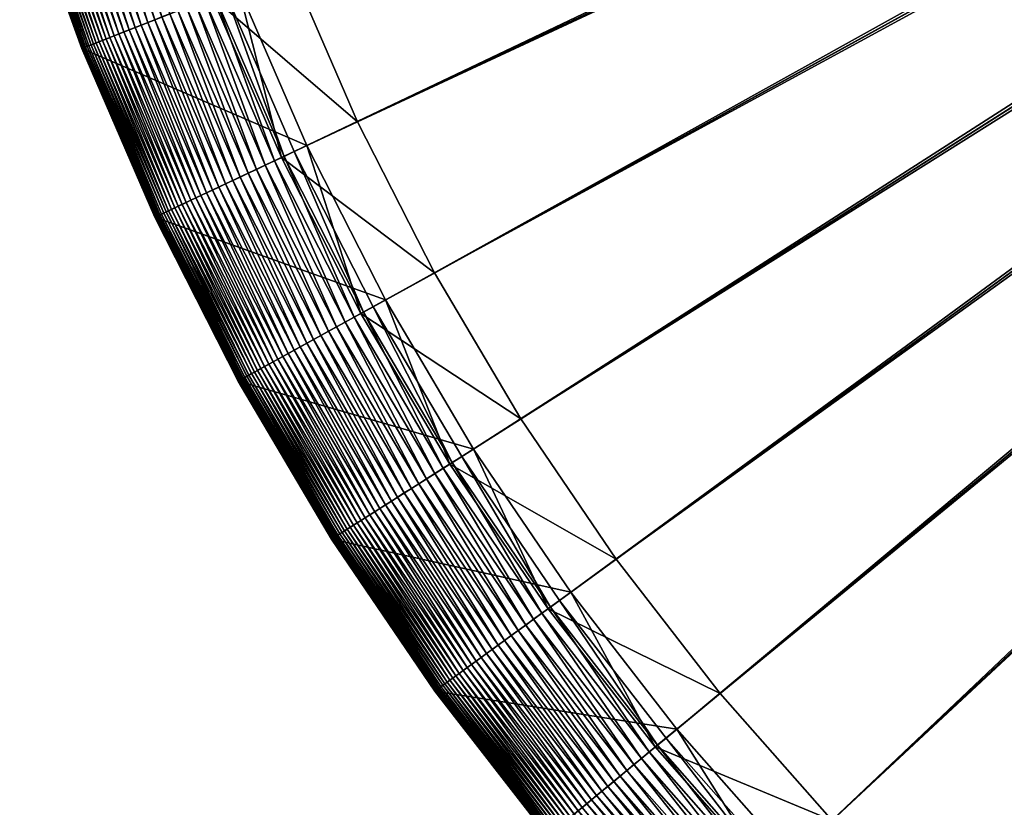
# Model space of a CAD drawing. Header units: millimetres. Extents: x -38.8 to 49.8, y -3.5 to 19.4.
# Tile 180 of 256: x -22.7 to -21.5, y 13.6 to 14.6. Entities that reach past the tile are written whole.
import ezdxf

# ---------------------------------------------------------------- set-up
doc = ezdxf.new("R2010")
doc.units = ezdxf.units.MM
doc.layers.get('0').update_dxf_attribs({"true_color": 0x5890e1})

msp = doc.modelspace()

# ---------------------------------------------------------------- meshes
at = {"color": 206, "true_color": 0x6c0888}
mesh = msp.add_polyface(dxfattribs=at)
corners = [(-20.3413, 12.6768, -2.9828), (-19.3791, 15.6381, -2.9828), (-19.3926, 15.643, -2.9828), (-19.3791, 15.6381, -3.3688), (-20.5077, 12.8265, -3.3519), (-19.3926, 15.643, -3.3688), (-20.5388, 12.7479, -2.9828), (-19.4056, 15.6486, -2.9828), (-20.6954, 12.9077, -3.3519), (-19.4056, 15.6486, -3.3688), (-20.7314, 12.8312, -2.9828), (-19.4183, 15.6551, -2.9828), (-20.8777, 13.0006, -3.3519), (-19.4183, 15.6551, -3.3688), (-20.9184, 12.9265, -2.9828), (-19.4306, 15.6624, -2.9828), (-21.0538, 13.1047, -3.3519), (-19.4306, 15.6624, -3.3688), (-21.099, 13.0333, -2.9828), (-19.4424, 15.6704, -2.9828), (-21.2229, 13.2197, -3.3519), (-19.4424, 15.6704, -3.3688), (-21.2726, 13.1513, -2.9828), (-19.4537, 15.6791, -2.9828), (-21.3846, 13.345, -3.3519), (-19.4537, 15.6791, -3.3688), (-21.4384, 13.2799, -2.9828), (-19.4644, 15.6885, -2.9828), (-21.538, 13.4803, -3.3519), (-19.4644, 15.6885, -3.3688), (-21.5959, 13.4187, -2.9828), (-19.4744, 15.6986, -2.9828), (-21.6827, 13.625, -3.3519), (-19.4744, 15.6986, -3.3688), (-21.7443, 13.5671, -2.9828), (-19.4839, 15.7093, -2.9828), (-21.8179, 13.7784, -3.3519), (-19.4839, 15.7093, -3.3688), (-21.883, 13.7245, -2.9828), (-19.4926, 15.7206, -2.9828), (-21.9433, 13.94, -3.3519), (-19.4926, 15.7206, -3.3688), (-22.0117, 13.8904, -2.9828), (-19.5006, 15.7324, -2.9828), (-22.1296, 14.0639, -2.9828), (-22.0583, 14.1092, -3.3519), (-19.5006, 15.7324, -3.3688), (-19.5079, 15.7446, -2.9828), (-22.2365, 14.2446, -2.9828), (-22.1624, 14.2853, -3.3519), (-19.5079, 15.7446, -3.3688), (-19.5144, 15.7573, -2.9828), (-22.3317, 14.4316, -2.9828), (-22.2553, 14.4676, -3.3519), (-19.5144, 15.7573, -3.3688), (-19.52, 15.7704, -2.9828), (-22.4151, 14.6242, -2.9828), (-22.3365, 14.6553, -3.3519), (-19.52, 15.7704, -3.3688), (-19.5248, 15.7838, -2.9828), (-22.4862, 14.8216, -2.9828), (-22.4058, 14.8477, -3.3519), (-19.5248, 15.7838, -3.3688), (-19.5288, 15.7975, -2.9828), (-22.5447, 15.0232, -2.9828), (-22.4629, 15.0442, -3.3519), (-19.5288, 15.7975, -3.3688), (-19.5319, 15.8114, -2.9828), (-22.5905, 15.228, -2.9828), (-22.5075, 15.2438, -3.3519), (-19.5319, 15.8114, -3.3688), (-19.5342, 15.8255, -2.9828), (-22.6233, 15.4353, -2.9828), (-22.5395, 15.4459, -3.3519), (-19.5342, 15.8255, -3.3688), (-19.5355, 15.8397, -2.9828), (-22.5588, 15.6495, -3.3519), (-19.5355, 15.8397, -3.3688), (-22.6431, 15.6442, -2.9828), (-19.5359, 15.854, -2.9828), (-22.5652, 15.854, -3.3519), (-19.5359, 15.854, -3.3688)]
mesh.append_faces([[corners[k] for k in face] for face in [(3, 4, 5), (5, 8, 9), (9, 12, 13), (13, 16, 17), (17, 20, 21), (21, 24, 25), (25, 28, 29), (29, 32, 33), (33, 36, 37), (37, 40, 41), (42, 43, 44), (41, 45, 46), (44, 47, 48), (46, 49, 50), (48, 51, 52), (50, 53, 54), (52, 55, 56), (54, 57, 58), (56, 59, 60), (58, 61, 62), (60, 63, 64), (62, 65, 66), (64, 67, 68), (66, 69, 70), (68, 71, 72), (70, 73, 74), (74, 76, 77), (77, 80, 81)]], dxfattribs={"vtx0": -1, "color": 206})
mesh.append_faces([[corners[k] for k in face] for face in [(0, 1, 2), (6, 2, 7), (10, 7, 11), (14, 11, 15), (18, 15, 19), (22, 19, 23), (26, 23, 27), (30, 27, 31), (34, 31, 35), (38, 35, 39), (37, 36, 40), (42, 39, 43), (41, 40, 45), (44, 43, 47), (46, 45, 49), (48, 47, 51), (50, 49, 53), (52, 51, 55), (54, 53, 57), (56, 55, 59), (58, 57, 61), (60, 59, 63), (62, 61, 65), (64, 63, 67), (66, 65, 69), (68, 67, 71), (70, 69, 73), (72, 71, 75), (74, 73, 76), (78, 75, 79), (77, 76, 80)]], dxfattribs={"vtx2": -1, "color": 206})
mesh = msp.add_polyface(dxfattribs=at)
corners = [(-19.309, 12.5133, -2.9828), (-19.3233, 15.6275, -2.9828), (-19.5188, 12.5199, -2.9828), (-19.309, 15.627, -3.3688), (-19.309, 12.5978, -3.3519), (-19.5135, 12.6042, -3.3519), (-19.3375, 15.6288, -2.9828), (-19.7277, 12.5396, -2.9828), (-19.3233, 15.6275, -3.3688), (-19.7171, 12.6235, -3.3519), (-19.3515, 15.631, -2.9828), (-19.935, 12.5725, -2.9828), (-19.3375, 15.6288, -3.3688), (-19.9192, 12.6555, -3.3519), (-19.3654, 15.6342, -2.9828), (-20.1398, 12.6182, -2.9828), (-19.3515, 15.631, -3.3688), (-20.1188, 12.7001, -3.3519), (-19.3791, 15.6381, -2.9828), (-20.3413, 12.6768, -2.9828), (-19.3654, 15.6342, -3.3688), (-20.3152, 12.7572, -3.3519), (-19.3926, 15.643, -2.9828), (-20.5388, 12.7479, -2.9828), (-19.3791, 15.6381, -3.3688), (-20.5077, 12.8265, -3.3519), (-19.4056, 15.6486, -2.9828), (-20.7314, 12.8312, -2.9828), (-19.3926, 15.643, -3.3688), (-20.6954, 12.9077, -3.3519), (-19.4183, 15.6551, -2.9828), (-20.9184, 12.9265, -2.9828), (-19.4056, 15.6486, -3.3688), (-20.8777, 13.0006, -3.3519), (-19.4306, 15.6624, -2.9828), (-21.099, 13.0333, -2.9828), (-19.4183, 15.6551, -3.3688), (-21.0538, 13.1047, -3.3519), (-21.1197, 13.0008, -2.9854), (-21.2881, 13.13, -2.984), (-21.2953, 13.1201, -2.9854), (-21.1131, 13.0111, -2.984), (-21.2805, 13.1404, -2.9831), (-21.1062, 13.022, -2.9831), (-21.2726, 13.1513, -2.9828), (-19.4424, 15.6704, -2.9828), (-19.4306, 15.6624, -3.3688), (-21.2229, 13.2197, -3.3519), (-21.1081, 13.0191, -3.6054), (-21.2825, 13.1376, -3.6054), (-21.2627, 13.165, -5.8084), (-21.3536, 13.0398, -3.0341), (-21.3498, 13.0451, -3.0276), (-21.5221, 13.1788, -3.0276), (-21.3457, 13.0507, -3.0214), (-21.5177, 13.1841, -3.0214), (-21.3413, 13.0568, -3.0157), (-21.5129, 13.1899, -3.0157), (-21.3366, 13.0632, -3.0103), (-21.5079, 13.196, -3.0103), (-21.3317, 13.07, -3.0053), (-21.5025, 13.2025, -3.0053), (-21.3264, 13.0773, -3.0008), (-21.4967, 13.2094, -3.0008), (-21.3208, 13.085, -2.9967), (-21.4907, 13.2168, -2.9967), (-21.3149, 13.0931, -2.9931), (-21.4843, 13.2245, -2.9931), (-21.3087, 13.1016, -2.9901), (-21.4776, 13.2326, -2.9901), (-21.3021, 13.1106, -2.9875), (-21.4705, 13.2412, -2.9875), (-21.463, 13.2502, -2.9854), (-21.4552, 13.2597, -2.984), (-21.447, 13.2696, -2.9831), (-21.4384, 13.2799, -2.9828), (-19.4537, 15.6791, -2.9828), (-19.4424, 15.6704, -3.3688), (-21.3846, 13.345, -3.3519), (-21.4492, 13.2669, -3.6054), (-21.4277, 13.293, -5.8084), (-21.3819, 13.0009, -5.9621), (-21.5569, 13.1367, -5.9621), (-19.4644, 15.6885, -2.9828), (-21.5959, 13.4187, -2.9828), (-19.4537, 15.6791, -3.3688), (-21.538, 13.4803, -3.3519), (-19.4744, 15.6986, -2.9828), (-21.7443, 13.5671, -2.9828), (-19.4644, 15.6885, -3.3688), (-21.6827, 13.625, -3.3519), (-19.4839, 15.7093, -2.9828), (-21.883, 13.7245, -2.9828), (-19.4744, 15.6986, -3.3688), (-21.8179, 13.7784, -3.3519), (-19.4926, 15.7206, -2.9828), (-22.0117, 13.8904, -2.9828)]
mesh.append_faces([[corners[k] for k in face] for face in [(0, 1, 2), (2, 6, 7), (7, 10, 11), (11, 14, 15), (15, 18, 19), (19, 22, 23), (23, 26, 27), (27, 30, 31), (31, 34, 35), (38, 39, 40), (41, 42, 39), (43, 44, 42), (35, 45, 44), (37, 49, 47), (48, 50, 49), (68, 71, 69), (70, 72, 71), (40, 73, 72), (39, 74, 73), (42, 75, 74), (44, 76, 75), (47, 79, 78), (49, 80, 79), (50, 82, 80), (75, 83, 84), (84, 87, 88), (88, 91, 92), (92, 95, 96)]], dxfattribs={"vtx0": -1, "color": 206})
mesh.append_faces([[corners[k] for k in face] for face in [(3, 4, 5), (8, 5, 9), (12, 9, 13), (16, 13, 17), (20, 17, 21), (24, 21, 25), (28, 25, 29), (32, 29, 33), (36, 33, 37), (46, 37, 47), (37, 48, 49), (51, 52, 53), (52, 54, 55), (54, 56, 57), (56, 58, 59), (58, 60, 61), (60, 62, 63), (62, 64, 65), (64, 66, 67), (66, 68, 69), (68, 70, 71), (70, 40, 72), (40, 39, 73), (39, 42, 74), (42, 44, 75), (77, 47, 78), (47, 49, 79), (49, 50, 80), (50, 81, 82), (85, 78, 86), (89, 86, 90), (93, 90, 94)]], dxfattribs={"vtx2": -1, "color": 206})
mesh = msp.add_polyface(dxfattribs=at)
corners = [(-22.5879, 14.5558, -5.9621), (-22.663, 14.7642, -3.181), (-22.663, 14.7642, -5.9621), (-22.5879, 14.5558, -3.181), (-22.6629, 14.7642, -3.1713), (-22.5879, 14.5558, -3.1713), (-22.6626, 14.7643, -3.1617), (-22.5876, 14.5559, -3.1617), (-22.662, 14.7645, -3.1522), (-22.587, 14.5561, -3.1522), (-22.6611, 14.7648, -3.1427), (-22.5861, 14.5565, -3.1427), (-22.6599, 14.7652, -3.1333), (-22.5849, 14.5569, -3.1333), (-22.5834, 14.5575, -3.1239), (-22.6584, 14.7657, -3.1239), (-22.5816, 14.5583, -3.1148), (-22.6565, 14.7663, -3.1148), (-22.5794, 14.5591, -3.1057), (-22.6543, 14.767, -3.1057), (-22.5769, 14.5601, -3.0969), (-22.6517, 14.7679, -3.0969), (-22.574, 14.5612, -3.0882), (-22.6488, 14.7688, -3.0882), (-22.5708, 14.5625, -3.0797), (-22.6455, 14.7699, -3.0797), (-22.5672, 14.564, -3.0714), (-22.6418, 14.7711, -3.0714), (-22.5632, 14.5655, -3.0634), (-22.6377, 14.7724, -3.0634), (-22.5588, 14.5673, -3.0556), (-22.6332, 14.7739, -3.0556), (-22.554, 14.5692, -3.0481), (-22.6283, 14.7755, -3.0481), (-22.5488, 14.5712, -3.041), (-22.623, 14.7772, -3.041), (-22.5432, 14.5734, -3.0341), (-22.6172, 14.7791, -3.0341), (-22.5372, 14.5758, -3.0276), (-22.6111, 14.7811, -3.0276), (-22.5307, 14.5784, -3.0214), (-22.6044, 14.7832, -3.0214), (-22.5237, 14.5812, -3.0157), (-22.5973, 14.7855, -3.0157), (-22.5164, 14.5841, -3.0103), (-22.5898, 14.788, -3.0103), (-22.5085, 14.5872, -3.0053), (-22.5817, 14.7906, -3.0053), (-22.5001, 14.5905, -3.0008), (-22.5732, 14.7934, -3.0008), (-22.4913, 14.594, -2.9967), (-22.5642, 14.7963, -2.9967), (-22.482, 14.5977, -2.9931), (-22.5546, 14.7994, -2.9931), (-22.4722, 14.6016, -2.9901), (-22.5446, 14.8027, -2.9901), (-22.4618, 14.6057, -2.9875), (-22.534, 14.8061, -2.9875), (-22.4509, 14.61, -2.9854), (-22.5229, 14.8097, -2.9854), (-22.4395, 14.6145, -2.984), (-22.5112, 14.8135, -2.984), (-22.4276, 14.6192, -2.9831), (-22.499, 14.8175, -2.9831), (-22.4151, 14.6242, -2.9828), (-22.4862, 14.8216, -2.9828), (-22.3365, 14.6553, -3.3519), (-22.4308, 14.618, -3.6054), (-22.5022, 14.8164, -3.6054), (-22.3994, 14.6304, -5.8084), (-22.4701, 14.8269, -5.8084)]
mesh.append_faces([[corners[k] for k in face] for face in [(0, 1, 2), (3, 4, 1), (5, 6, 4), (7, 8, 6), (9, 10, 8), (11, 12, 10), (13, 15, 12), (14, 17, 15), (16, 19, 17), (18, 21, 19), (20, 23, 21), (22, 25, 23), (24, 27, 25), (26, 29, 27), (28, 31, 29), (30, 33, 31), (32, 35, 33), (34, 37, 35), (36, 39, 37), (38, 41, 39), (40, 43, 41), (42, 45, 43), (44, 47, 45), (46, 49, 47), (48, 51, 49), (50, 53, 51), (52, 55, 53), (54, 57, 55), (56, 59, 57), (69, 2, 70)]], dxfattribs={"vtx0": -1, "color": 206})
mesh.append_faces([[corners[k] for k in face] for face in [(13, 14, 15), (14, 16, 17), (16, 18, 19), (18, 20, 21), (20, 22, 23), (22, 24, 25), (24, 26, 27), (26, 28, 29), (28, 30, 31), (30, 32, 33), (32, 34, 35), (34, 36, 37), (36, 38, 39), (38, 40, 41), (40, 42, 43), (42, 44, 45), (44, 46, 47), (46, 48, 49), (48, 50, 51), (50, 52, 53), (52, 54, 55), (54, 56, 57), (56, 58, 59), (58, 60, 61), (60, 62, 63), (62, 64, 65), (66, 67, 68), (67, 69, 70), (69, 0, 2)]], dxfattribs={"vtx2": -1, "color": 206})
mesh = msp.add_polyface(dxfattribs=at)
corners = [(-22.4999, 14.3524, -5.9621), (-22.5879, 14.5558, -3.181), (-22.5879, 14.5558, -5.9621), (-22.4999, 14.3524, -3.181), (-22.5879, 14.5558, -3.1713), (-22.4999, 14.3524, -3.1713), (-22.5876, 14.5559, -3.1617), (-22.4996, 14.3526, -3.1617), (-22.587, 14.5561, -3.1522), (-22.499, 14.3528, -3.1522), (-22.5861, 14.5565, -3.1427), (-22.4982, 14.3532, -3.1427), (-22.5849, 14.5569, -3.1333), (-22.497, 14.3538, -3.1333), (-22.5834, 14.5575, -3.1239), (-22.4956, 14.3545, -3.1239), (-22.5816, 14.5583, -3.1148), (-22.4938, 14.3553, -3.1148), (-22.5794, 14.5591, -3.1057), (-22.4917, 14.3563, -3.1057), (-22.5769, 14.5601, -3.0969), (-22.4892, 14.3575, -3.0969), (-22.574, 14.5612, -3.0882), (-22.4864, 14.3588, -3.0882), (-22.5708, 14.5625, -3.0797), (-22.4833, 14.3603, -3.0797), (-22.5672, 14.564, -3.0714), (-22.4798, 14.3619, -3.0714), (-22.5632, 14.5655, -3.0634), (-22.4759, 14.3637, -3.0634), (-22.5588, 14.5673, -3.0556), (-22.4716, 14.3658, -3.0556), (-22.554, 14.5692, -3.0481), (-22.467, 14.3679, -3.0481), (-22.5488, 14.5712, -3.041), (-22.4619, 14.3703, -3.041), (-22.4564, 14.3729, -3.0341), (-22.5432, 14.5734, -3.0341), (-22.4505, 14.3757, -3.0276), (-22.5372, 14.5758, -3.0276), (-22.4442, 14.3786, -3.0214), (-22.5307, 14.5784, -3.0214), (-22.4375, 14.3818, -3.0157), (-22.5237, 14.5812, -3.0157), (-22.4303, 14.3852, -3.0103), (-22.5164, 14.5841, -3.0103), (-22.4226, 14.3888, -3.0053), (-22.5085, 14.5872, -3.0053), (-22.4145, 14.3926, -3.0008), (-22.5001, 14.5905, -3.0008), (-22.4059, 14.3967, -2.9967), (-22.4913, 14.594, -2.9967), (-22.3969, 14.4009, -2.9931), (-22.482, 14.5977, -2.9931), (-22.3873, 14.4054, -2.9901), (-22.4722, 14.6016, -2.9901), (-22.3772, 14.4102, -2.9875), (-22.4618, 14.6057, -2.9875), (-22.3666, 14.4152, -2.9854), (-22.4509, 14.61, -2.9854), (-22.3555, 14.4204, -2.984), (-22.4395, 14.6145, -2.984), (-22.3439, 14.4258, -2.9831), (-22.4276, 14.6192, -2.9831), (-22.3317, 14.4316, -2.9828), (-22.4151, 14.6242, -2.9828), (-22.2553, 14.4676, -3.3519), (-22.347, 14.4244, -3.6054), (-22.4308, 14.618, -3.6054), (-22.3365, 14.6553, -3.3519), (-22.3164, 14.4388, -5.8084), (-22.3994, 14.6304, -5.8084), (-22.663, 14.7642, -3.181), (-22.6629, 14.7642, -3.1713), (-22.6626, 14.7643, -3.1617), (-22.662, 14.7645, -3.1522), (-22.6611, 14.7648, -3.1427), (-22.6599, 14.7652, -3.1333)]
mesh.append_faces([[corners[k] for k in face] for face in [(0, 1, 2), (3, 4, 1), (5, 6, 4), (7, 8, 6), (9, 10, 8), (11, 12, 10), (13, 14, 12), (15, 16, 14), (17, 18, 16), (19, 20, 18), (21, 22, 20), (23, 24, 22), (25, 26, 24), (27, 28, 26), (29, 30, 28), (31, 32, 30), (33, 34, 32), (35, 37, 34), (36, 39, 37), (38, 41, 39), (40, 43, 41), (42, 45, 43), (44, 47, 45), (46, 49, 47), (48, 51, 49), (50, 53, 51), (52, 55, 53), (54, 57, 55), (56, 59, 57), (58, 61, 59), (60, 63, 61), (62, 65, 63), (66, 68, 69), (67, 71, 68), (70, 2, 71)]], dxfattribs={"vtx0": -1, "color": 206})
mesh.append_faces([[corners[k] for k in face] for face in [(35, 36, 37), (36, 38, 39), (38, 40, 41), (40, 42, 43), (42, 44, 45), (44, 46, 47), (46, 48, 49), (48, 50, 51), (50, 52, 53), (52, 54, 55), (54, 56, 57), (56, 58, 59), (58, 60, 61), (60, 62, 63), (62, 64, 65), (66, 67, 68), (67, 70, 71), (70, 0, 2), (2, 1, 72), (1, 4, 73), (4, 6, 74), (6, 8, 75), (8, 10, 76), (10, 12, 77)]], dxfattribs={"vtx2": -1, "color": 206})
mesh = msp.add_polyface(dxfattribs=at)
corners = [(-22.3994, 14.155, -5.9621), (-22.3994, 14.155, -3.181), (-22.4999, 14.3524, -3.181), (-22.4999, 14.3524, -5.9621), (-22.3993, 14.155, -3.1713), (-22.4999, 14.3524, -3.1713), (-22.3991, 14.1552, -3.1617), (-22.4996, 14.3526, -3.1617), (-22.3985, 14.1555, -3.1522), (-22.499, 14.3528, -3.1522), (-22.3977, 14.156, -3.1427), (-22.4982, 14.3532, -3.1427), (-22.3965, 14.1566, -3.1333), (-22.497, 14.3538, -3.1333), (-22.3951, 14.1574, -3.1239), (-22.4956, 14.3545, -3.1239), (-22.3934, 14.1583, -3.1148), (-22.4938, 14.3553, -3.1148), (-22.3913, 14.1594, -3.1057), (-22.4917, 14.3563, -3.1057), (-22.389, 14.1607, -3.0969), (-22.4892, 14.3575, -3.0969), (-22.3863, 14.1622, -3.0882), (-22.4864, 14.3588, -3.0882), (-22.3832, 14.1639, -3.0797), (-22.4833, 14.3603, -3.0797), (-22.3798, 14.1658, -3.0714), (-22.4798, 14.3619, -3.0714), (-22.3761, 14.1678, -3.0634), (-22.4759, 14.3637, -3.0634), (-22.3719, 14.1701, -3.0556), (-22.4716, 14.3658, -3.0556), (-22.3674, 14.1726, -3.0481), (-22.467, 14.3679, -3.0481), (-22.3625, 14.1753, -3.041), (-22.4619, 14.3703, -3.041), (-22.3572, 14.1782, -3.0341), (-22.4564, 14.3729, -3.0341), (-22.4505, 14.3757, -3.0276), (-22.3515, 14.1813, -3.0276), (-22.4442, 14.3786, -3.0214), (-22.3454, 14.1847, -3.0214), (-22.4375, 14.3818, -3.0157), (-22.3389, 14.1883, -3.0157), (-22.4303, 14.3852, -3.0103), (-22.3319, 14.1921, -3.0103), (-22.4226, 14.3888, -3.0053), (-22.3245, 14.1962, -3.0053), (-22.4145, 14.3926, -3.0008), (-22.5879, 14.5558, -3.181), (-22.5879, 14.5558, -3.1713), (-22.5876, 14.5559, -3.1617), (-22.587, 14.5561, -3.1522), (-22.5861, 14.5565, -3.1427), (-22.5849, 14.5569, -3.1333), (-22.5834, 14.5575, -3.1239), (-22.5816, 14.5583, -3.1148), (-22.5794, 14.5591, -3.1057), (-22.5769, 14.5601, -3.0969), (-22.574, 14.5612, -3.0882), (-22.5708, 14.5625, -3.0797), (-22.5672, 14.564, -3.0714), (-22.5632, 14.5655, -3.0634), (-22.5588, 14.5673, -3.0556), (-22.554, 14.5692, -3.0481), (-22.5488, 14.5712, -3.041)]
mesh.append_faces([[corners[k] for k in face] for face in [(0, 2, 3), (1, 5, 2), (4, 7, 5), (6, 9, 7), (8, 11, 9), (10, 13, 11), (12, 15, 13), (14, 17, 15), (16, 19, 17), (18, 21, 19), (20, 23, 21), (22, 25, 23), (24, 27, 25), (26, 29, 27), (28, 31, 29), (30, 33, 31), (32, 35, 33), (34, 37, 35), (36, 38, 37), (39, 40, 38), (41, 42, 40), (43, 44, 42), (45, 46, 44), (47, 48, 46)]], dxfattribs={"vtx0": -1, "color": 206})
mesh.append_faces([[corners[k] for k in face] for face in [(0, 1, 2), (1, 4, 5), (4, 6, 7), (6, 8, 9), (8, 10, 11), (10, 12, 13), (12, 14, 15), (14, 16, 17), (16, 18, 19), (18, 20, 21), (20, 22, 23), (22, 24, 25), (24, 26, 27), (26, 28, 29), (28, 30, 31), (30, 32, 33), (32, 34, 35), (34, 36, 37), (3, 2, 49), (2, 5, 50), (5, 7, 51), (7, 9, 52), (9, 11, 53), (11, 13, 54), (13, 15, 55), (15, 17, 56), (17, 19, 57), (19, 21, 58), (21, 23, 59), (23, 25, 60), (25, 27, 61), (27, 29, 62), (29, 31, 63), (31, 33, 64), (33, 35, 65)]], dxfattribs={"vtx2": -1, "color": 206})
mesh = msp.add_polyface(dxfattribs=at)
corners = [(-22.2789, 13.9692, -3.1057), (-22.389, 14.1607, -3.0969), (-22.3913, 14.1594, -3.1057), (-22.2766, 13.9707, -3.0969), (-22.3863, 14.1622, -3.0882), (-22.274, 13.9723, -3.0882), (-22.3832, 14.1639, -3.0797), (-22.271, 13.9742, -3.0797), (-22.3798, 14.1658, -3.0714), (-22.2678, 13.9763, -3.0714), (-22.3761, 14.1678, -3.0634), (-22.2641, 13.9786, -3.0634), (-22.3719, 14.1701, -3.0556), (-22.2602, 13.9811, -3.0556), (-22.3674, 14.1726, -3.0481), (-22.2558, 13.9839, -3.0481), (-22.3625, 14.1753, -3.041), (-22.2511, 13.9869, -3.041), (-22.3572, 14.1782, -3.0341), (-22.246, 13.9901, -3.0341), (-22.3515, 14.1813, -3.0276), (-22.2405, 13.9936, -3.0276), (-22.3454, 14.1847, -3.0214), (-22.2346, 13.9973, -3.0214), (-22.3389, 14.1883, -3.0157), (-22.2283, 14.0013, -3.0157), (-22.3319, 14.1921, -3.0103), (-22.2216, 14.0056, -3.0103), (-22.3245, 14.1962, -3.0053), (-22.2144, 14.0101, -3.0053), (-22.3166, 14.2005, -3.0008), (-22.2069, 14.0149, -3.0008), (-22.3083, 14.2051, -2.9967), (-22.1989, 14.02, -2.9967), (-22.2995, 14.2099, -2.9931), (-22.1904, 14.0254, -2.9931), (-22.2903, 14.215, -2.9901), (-22.1815, 14.0311, -2.9901), (-22.2805, 14.2204, -2.9875), (-22.1721, 14.037, -2.9875), (-22.1622, 14.0433, -2.9854), (-22.2703, 14.226, -2.9854), (-22.1518, 14.0499, -2.984), (-22.2595, 14.2319, -2.984), (-22.141, 14.0567, -2.9831), (-22.2482, 14.2381, -2.9831), (-22.1296, 14.0639, -2.9828), (-22.2365, 14.2446, -2.9828), (-22.0583, 14.1092, -3.3519), (-22.1439, 14.0549, -3.6054), (-22.2513, 14.2364, -3.6054), (-22.1624, 14.2853, -3.3519), (-22.1154, 14.073, -5.8084), (-22.2217, 14.2527, -5.8084), (-22.3994, 14.155, -5.9621), (-22.4505, 14.3757, -3.0276), (-22.4442, 14.3786, -3.0214), (-22.4375, 14.3818, -3.0157), (-22.4303, 14.3852, -3.0103), (-22.4226, 14.3888, -3.0053), (-22.4145, 14.3926, -3.0008), (-22.4059, 14.3967, -2.9967), (-22.3969, 14.4009, -2.9931), (-22.3873, 14.4054, -2.9901), (-22.3772, 14.4102, -2.9875), (-22.3666, 14.4152, -2.9854), (-22.3555, 14.4204, -2.984), (-22.3439, 14.4258, -2.9831), (-22.3317, 14.4316, -2.9828), (-22.347, 14.4244, -3.6054), (-22.2553, 14.4676, -3.3519), (-22.3164, 14.4388, -5.8084), (-22.4999, 14.3524, -5.9621)]
mesh.append_faces([[corners[k] for k in face] for face in [(0, 1, 2), (3, 4, 1), (5, 6, 4), (7, 8, 6), (9, 10, 8), (11, 12, 10), (13, 14, 12), (15, 16, 14), (17, 18, 16), (19, 20, 18), (21, 22, 20), (23, 24, 22), (25, 26, 24), (27, 28, 26), (29, 30, 28), (31, 32, 30), (33, 34, 32), (35, 36, 34), (37, 38, 36), (39, 41, 38), (40, 43, 41), (42, 45, 43), (44, 47, 45), (48, 50, 51), (49, 53, 50), (52, 54, 53), (30, 61, 60), (32, 62, 61), (34, 63, 62), (36, 64, 63), (38, 65, 64), (41, 66, 65), (43, 67, 66), (45, 68, 67), (51, 69, 70), (50, 71, 69), (53, 72, 71)]], dxfattribs={"vtx0": -1, "color": 206})
mesh.append_faces([[corners[k] for k in face] for face in [(39, 40, 41), (40, 42, 43), (42, 44, 45), (44, 46, 47), (48, 49, 50), (49, 52, 53), (18, 20, 55), (20, 22, 56), (22, 24, 57), (24, 26, 58), (26, 28, 59), (28, 30, 60), (30, 32, 61), (32, 34, 62), (34, 36, 63), (36, 38, 64), (38, 41, 65), (41, 43, 66), (43, 45, 67), (45, 47, 68), (51, 50, 69), (50, 53, 71), (53, 54, 72)]], dxfattribs={"vtx2": -1, "color": 206})
mesh = msp.add_polyface(dxfattribs=at)
corners = [(-22.1621, 13.7811, -5.9621), (-22.1621, 13.7811, -3.181), (-22.2866, 13.9643, -3.181), (-22.2866, 13.9643, -5.9621), (-22.162, 13.7811, -3.1713), (-22.2866, 13.9644, -3.1713), (-22.1618, 13.7813, -3.1617), (-22.2863, 13.9645, -3.1617), (-22.2858, 13.9649, -3.1522), (-22.1613, 13.7817, -3.1522), (-22.285, 13.9654, -3.1427), (-22.1605, 13.7822, -3.1427), (-22.2839, 13.9661, -3.1333), (-22.1595, 13.783, -3.1333), (-22.2825, 13.9669, -3.1239), (-22.1581, 13.7839, -3.1239), (-22.2808, 13.968, -3.1148), (-22.1565, 13.7851, -3.1148), (-22.2789, 13.9692, -3.1057), (-22.1547, 13.7865, -3.1057), (-22.2766, 13.9707, -3.0969), (-22.1525, 13.7881, -3.0969), (-22.274, 13.9723, -3.0882), (-22.15, 13.7899, -3.0882), (-22.271, 13.9742, -3.0797), (-22.1472, 13.7919, -3.0797), (-22.2678, 13.9763, -3.0714), (-22.144, 13.7942, -3.0714), (-22.2641, 13.9786, -3.0634), (-22.1405, 13.7967, -3.0634), (-22.2602, 13.9811, -3.0556), (-22.1367, 13.7995, -3.0556), (-22.2558, 13.9839, -3.0481), (-22.1326, 13.8025, -3.0481), (-22.2511, 13.9869, -3.041), (-22.128, 13.8058, -3.041), (-22.246, 13.9901, -3.0341), (-22.3994, 14.155, -3.181), (-22.3994, 14.155, -5.9621), (-22.3993, 14.155, -3.1713), (-22.3991, 14.1552, -3.1617), (-22.3985, 14.1555, -3.1522), (-22.3977, 14.156, -3.1427), (-22.3965, 14.1566, -3.1333), (-22.3951, 14.1574, -3.1239), (-22.3934, 14.1583, -3.1148), (-22.3913, 14.1594, -3.1057), (-22.389, 14.1607, -3.0969), (-22.3863, 14.1622, -3.0882), (-22.3832, 14.1639, -3.0797), (-22.3798, 14.1658, -3.0714), (-22.3761, 14.1678, -3.0634), (-22.3719, 14.1701, -3.0556), (-22.3674, 14.1726, -3.0481), (-22.3625, 14.1753, -3.041), (-22.3572, 14.1782, -3.0341), (-22.2405, 13.9936, -3.0276), (-22.3515, 14.1813, -3.0276), (-22.2346, 13.9973, -3.0214), (-22.3454, 14.1847, -3.0214), (-22.2283, 14.0013, -3.0157), (-22.3389, 14.1883, -3.0157), (-22.2216, 14.0056, -3.0103), (-22.3319, 14.1921, -3.0103), (-22.2144, 14.0101, -3.0053), (-22.3245, 14.1962, -3.0053), (-22.2069, 14.0149, -3.0008), (-22.3166, 14.2005, -3.0008), (-22.1989, 14.02, -2.9967), (-22.3083, 14.2051, -2.9967), (-22.1904, 14.0254, -2.9931), (-22.2995, 14.2099, -2.9931), (-22.1815, 14.0311, -2.9901), (-22.2903, 14.215, -2.9901), (-22.1721, 14.037, -2.9875), (-22.2805, 14.2204, -2.9875), (-22.1154, 14.073, -5.8084)]
mesh.append_faces([[corners[k] for k in face] for face in [(0, 2, 3), (1, 5, 2), (4, 7, 5), (6, 8, 7), (9, 10, 8), (11, 12, 10), (13, 14, 12), (15, 16, 14), (17, 18, 16), (19, 20, 18), (21, 22, 20), (23, 24, 22), (25, 26, 24), (27, 28, 26), (29, 30, 28), (31, 32, 30), (33, 34, 32), (35, 36, 34), (3, 37, 38), (2, 39, 37), (5, 40, 39), (7, 41, 40), (8, 42, 41), (10, 43, 42), (12, 44, 43), (14, 45, 44), (16, 46, 45)]], dxfattribs={"vtx0": -1, "color": 206})
mesh.append_faces([[corners[k] for k in face] for face in [(0, 1, 2), (1, 4, 5), (4, 6, 7), (3, 2, 37), (2, 5, 39), (5, 7, 40), (7, 8, 41), (8, 10, 42), (10, 12, 43), (12, 14, 44), (14, 16, 45), (16, 18, 46), (18, 20, 47), (20, 22, 48), (22, 24, 49), (24, 26, 50), (26, 28, 51), (28, 30, 52), (30, 32, 53), (32, 34, 54), (34, 36, 55), (36, 56, 57), (56, 58, 59), (58, 60, 61), (60, 62, 63), (62, 64, 65), (64, 66, 67), (66, 68, 69), (68, 70, 71), (70, 72, 73), (72, 74, 75), (76, 3, 38)]], dxfattribs={"vtx2": -1, "color": 206})
mesh = msp.add_polyface(dxfattribs=at)
corners = [(-21.9462, 13.6723, -2.9967), (-22.0699, 13.8481, -2.9931), (-22.078, 13.8422, -2.9967), (-21.9385, 13.6787, -2.9931), (-22.0613, 13.8543, -2.9901), (-21.9303, 13.6854, -2.9901), (-22.0523, 13.8608, -2.9875), (-21.9218, 13.6925, -2.9875), (-22.0429, 13.8677, -2.9854), (-21.9128, 13.7, -2.9854), (-22.0329, 13.8749, -2.984), (-21.9033, 13.7078, -2.984), (-22.0225, 13.8825, -2.9831), (-21.8934, 13.716, -2.9831), (-22.0117, 13.8904, -2.9828), (-21.8179, 13.7784, -3.3519), (-21.8961, 13.7138, -3.6054), (-22.0253, 13.8804, -3.6054), (-21.9433, 13.94, -3.3519), (-21.998, 13.9003, -5.8084), (-21.87, 13.7353, -5.8084), (-22.1621, 13.7811, -5.9621), (-22.1618, 13.7813, -3.1617), (-22.1613, 13.7817, -3.1522), (-22.2858, 13.9649, -3.1522), (-22.1605, 13.7822, -3.1427), (-22.285, 13.9654, -3.1427), (-22.1595, 13.783, -3.1333), (-22.2839, 13.9661, -3.1333), (-22.1581, 13.7839, -3.1239), (-22.2825, 13.9669, -3.1239), (-22.1565, 13.7851, -3.1148), (-22.2808, 13.968, -3.1148), (-22.1547, 13.7865, -3.1057), (-22.2789, 13.9692, -3.1057), (-22.1525, 13.7881, -3.0969), (-22.2766, 13.9707, -3.0969), (-22.15, 13.7899, -3.0882), (-22.274, 13.9723, -3.0882), (-22.1472, 13.7919, -3.0797), (-22.271, 13.9742, -3.0797), (-22.144, 13.7942, -3.0714), (-22.2678, 13.9763, -3.0714), (-22.1405, 13.7967, -3.0634), (-22.2641, 13.9786, -3.0634), (-22.1367, 13.7995, -3.0556), (-22.2602, 13.9811, -3.0556), (-22.1326, 13.8025, -3.0481), (-22.2558, 13.9839, -3.0481), (-22.128, 13.8058, -3.041), (-22.2511, 13.9869, -3.041), (-22.1232, 13.8094, -3.0341), (-22.246, 13.9901, -3.0341), (-22.1179, 13.8132, -3.0276), (-22.2405, 13.9936, -3.0276), (-22.1123, 13.8173, -3.0214), (-22.2346, 13.9973, -3.0214), (-22.1062, 13.8217, -3.0157), (-22.2283, 14.0013, -3.0157), (-22.0998, 13.8263, -3.0103), (-22.2216, 14.0056, -3.0103), (-22.0929, 13.8313, -3.0053), (-22.2144, 14.0101, -3.0053), (-22.0857, 13.8366, -3.0008), (-22.2069, 14.0149, -3.0008), (-22.1989, 14.02, -2.9967), (-22.1904, 14.0254, -2.9931), (-22.1815, 14.0311, -2.9901), (-22.1721, 14.037, -2.9875), (-22.1622, 14.0433, -2.9854), (-22.1518, 14.0499, -2.984), (-22.141, 14.0567, -2.9831), (-22.1296, 14.0639, -2.9828), (-22.1439, 14.0549, -3.6054), (-22.0583, 14.1092, -3.3519), (-22.1154, 14.073, -5.8084), (-22.2866, 13.9643, -5.9621)]
mesh.append_faces([[corners[k] for k in face] for face in [(0, 1, 2), (3, 4, 1), (5, 6, 4), (7, 8, 6), (9, 10, 8), (11, 12, 10), (13, 14, 12), (15, 17, 18), (16, 19, 17), (20, 21, 19), (51, 54, 52), (53, 56, 54), (55, 58, 56), (57, 60, 58), (59, 62, 60), (61, 64, 62), (63, 65, 64), (2, 66, 65), (1, 67, 66), (4, 68, 67), (6, 69, 68), (8, 70, 69), (10, 71, 70), (12, 72, 71), (18, 73, 74), (17, 75, 73), (19, 76, 75)]], dxfattribs={"vtx0": -1, "color": 206})
mesh.append_faces([[corners[k] for k in face] for face in [(15, 16, 17), (22, 23, 24), (23, 25, 26), (25, 27, 28), (27, 29, 30), (29, 31, 32), (31, 33, 34), (33, 35, 36), (35, 37, 38), (37, 39, 40), (39, 41, 42), (41, 43, 44), (43, 45, 46), (45, 47, 48), (47, 49, 50), (49, 51, 52), (51, 53, 54), (53, 55, 56), (55, 57, 58), (57, 59, 60), (59, 61, 62), (61, 63, 64), (63, 2, 65), (2, 1, 66), (1, 4, 67), (4, 6, 68), (6, 8, 69), (8, 10, 70), (10, 12, 71), (12, 14, 72), (18, 17, 73), (17, 19, 75), (19, 21, 76)]], dxfattribs={"vtx2": -1, "color": 206})
mesh = msp.add_polyface(dxfattribs=at)
corners = [(-21.6051, 13.4089, -2.9831), (-21.7443, 13.5671, -2.9828), (-21.7541, 13.5579, -2.9831), (-21.538, 13.4803, -3.3519), (-21.7566, 13.5556, -3.6054), (-21.6827, 13.625, -3.3519), (-21.6074, 13.4064, -3.6054), (-21.7319, 13.5787, -5.8084), (-21.8774, 13.4421, -3.1333), (-22.0225, 13.6091, -3.1239), (-22.0238, 13.6081, -3.1333), (-21.8762, 13.4432, -3.1239), (-22.021, 13.6104, -3.1148), (-21.8748, 13.4445, -3.1148), (-22.0192, 13.6119, -3.1057), (-21.8731, 13.4461, -3.1057), (-22.0171, 13.6136, -3.0969), (-21.8711, 13.448, -3.0969), (-22.0148, 13.6156, -3.0882), (-21.8689, 13.4501, -3.0882), (-22.0121, 13.6178, -3.0797), (-21.8663, 13.4525, -3.0797), (-22.0091, 13.6203, -3.0714), (-21.8635, 13.4551, -3.0714), (-21.8604, 13.4581, -3.0634), (-22.0058, 13.623, -3.0634), (-21.8569, 13.4613, -3.0556), (-22.0021, 13.626, -3.0556), (-21.8532, 13.4648, -3.0481), (-21.9982, 13.6293, -3.0481), (-21.8491, 13.4686, -3.041), (-21.9939, 13.6328, -3.041), (-21.8447, 13.4728, -3.0341), (-21.9892, 13.6367, -3.0341), (-21.84, 13.4772, -3.0276), (-21.9842, 13.6408, -3.0276), (-21.8349, 13.482, -3.0214), (-21.9788, 13.6453, -3.0214), (-21.8294, 13.4871, -3.0157), (-21.9731, 13.65, -3.0157), (-21.8236, 13.4926, -3.0103), (-21.967, 13.6551, -3.0103), (-21.8175, 13.4984, -3.0053), (-21.9604, 13.6605, -3.0053), (-21.8109, 13.5045, -3.0008), (-21.9535, 13.6662, -3.0008), (-21.804, 13.511, -2.9967), (-21.9462, 13.6723, -2.9967), (-21.7967, 13.5179, -2.9931), (-21.9385, 13.6787, -2.9931), (-21.789, 13.5251, -2.9901), (-21.9303, 13.6854, -2.9901), (-21.7809, 13.5327, -2.9875), (-21.9218, 13.6925, -2.9875), (-21.7724, 13.5407, -2.9854), (-21.9128, 13.7, -2.9854), (-21.7634, 13.5491, -2.984), (-21.9033, 13.7078, -2.984), (-21.8934, 13.716, -2.9831), (-21.883, 13.7245, -2.9828), (-21.8961, 13.7138, -3.6054), (-21.8179, 13.7784, -3.3519), (-21.87, 13.7353, -5.8084), (-21.8798, 13.4399, -5.9621), (-22.0263, 13.6061, -5.9621), (-22.0523, 13.8608, -2.9875), (-22.0429, 13.8677, -2.9854), (-22.0329, 13.8749, -2.984), (-22.0225, 13.8825, -2.9831), (-22.0117, 13.8904, -2.9828), (-21.998, 13.9003, -5.8084)]
mesh.append_faces([[corners[k] for k in face] for face in [(0, 1, 2), (3, 4, 5), (6, 7, 4), (8, 9, 10), (11, 12, 9), (13, 14, 12), (15, 16, 14), (17, 18, 16), (19, 20, 18), (21, 22, 20), (23, 25, 22), (24, 27, 25), (26, 29, 27), (28, 31, 29), (30, 33, 31), (32, 35, 33), (34, 37, 35), (36, 39, 37), (38, 41, 39), (40, 43, 41), (42, 45, 43), (44, 47, 45), (46, 49, 47), (48, 51, 49), (50, 53, 51), (52, 55, 53), (54, 57, 55), (56, 58, 57), (2, 59, 58), (5, 60, 61), (4, 62, 60), (7, 64, 62)]], dxfattribs={"vtx0": -1, "color": 206})
mesh.append_faces([[corners[k] for k in face] for face in [(23, 24, 25), (24, 26, 27), (26, 28, 29), (28, 30, 31), (30, 32, 33), (32, 34, 35), (34, 36, 37), (36, 38, 39), (38, 40, 41), (40, 42, 43), (42, 44, 45), (44, 46, 47), (46, 48, 49), (48, 50, 51), (50, 52, 53), (52, 54, 55), (54, 56, 57), (56, 2, 58), (2, 1, 59), (5, 4, 60), (4, 7, 62), (7, 63, 64), (51, 53, 65), (53, 55, 66), (55, 57, 67), (57, 58, 68), (58, 59, 69), (60, 62, 70)]], dxfattribs={"vtx2": -1, "color": 206})
mesh = msp.add_polyface(dxfattribs=at)
corners = [(-21.8798, 13.4399, -5.9621), (-22.0263, 13.6061, -3.181), (-22.0263, 13.6061, -5.9621), (-21.8798, 13.4399, -3.181), (-22.0262, 13.6061, -3.1713), (-21.8797, 13.4399, -3.1713), (-22.026, 13.6063, -3.1617), (-21.8795, 13.4401, -3.1617), (-22.0255, 13.6067, -3.1522), (-21.879, 13.4405, -3.1522), (-22.0248, 13.6073, -3.1427), (-21.8784, 13.4412, -3.1427), (-22.0238, 13.6081, -3.1333), (-22.1621, 13.7811, -3.181), (-22.1621, 13.7811, -5.9621), (-22.162, 13.7811, -3.1713), (-22.1618, 13.7813, -3.1617), (-22.1613, 13.7817, -3.1522), (-22.1605, 13.7822, -3.1427), (-22.1595, 13.783, -3.1333), (-22.0225, 13.6091, -3.1239), (-22.1581, 13.7839, -3.1239), (-22.021, 13.6104, -3.1148), (-22.1565, 13.7851, -3.1148), (-22.0192, 13.6119, -3.1057), (-22.1547, 13.7865, -3.1057), (-22.0171, 13.6136, -3.0969), (-22.1525, 13.7881, -3.0969), (-22.0148, 13.6156, -3.0882), (-22.15, 13.7899, -3.0882), (-22.0121, 13.6178, -3.0797), (-22.1472, 13.7919, -3.0797), (-22.0091, 13.6203, -3.0714), (-22.144, 13.7942, -3.0714), (-22.0058, 13.623, -3.0634), (-22.1405, 13.7967, -3.0634), (-22.0021, 13.626, -3.0556), (-22.1367, 13.7995, -3.0556), (-21.9982, 13.6293, -3.0481), (-22.1326, 13.8025, -3.0481), (-21.9939, 13.6328, -3.041), (-22.128, 13.8058, -3.041), (-21.9892, 13.6367, -3.0341), (-22.1232, 13.8094, -3.0341), (-21.9842, 13.6408, -3.0276), (-22.1179, 13.8132, -3.0276), (-21.9788, 13.6453, -3.0214), (-22.1123, 13.8173, -3.0214), (-21.9731, 13.65, -3.0157), (-22.1062, 13.8217, -3.0157), (-21.967, 13.6551, -3.0103), (-22.0998, 13.8263, -3.0103), (-21.9604, 13.6605, -3.0053), (-22.0929, 13.8313, -3.0053), (-21.9535, 13.6662, -3.0008), (-22.0857, 13.8366, -3.0008), (-21.9462, 13.6723, -2.9967), (-22.078, 13.8422, -2.9967), (-21.9385, 13.6787, -2.9931), (-22.0699, 13.8481, -2.9931), (-21.9303, 13.6854, -2.9901), (-22.0613, 13.8543, -2.9901), (-21.87, 13.7353, -5.8084)]
mesh.append_faces([[corners[k] for k in face] for face in [(0, 1, 2), (3, 4, 1), (5, 6, 4), (7, 8, 6), (9, 10, 8), (11, 12, 10), (2, 13, 14), (1, 15, 13), (4, 16, 15), (6, 17, 16), (8, 18, 17), (10, 19, 18), (12, 21, 19), (20, 23, 21), (22, 25, 23), (24, 27, 25), (26, 29, 27), (28, 31, 29), (30, 33, 31), (32, 35, 33), (34, 37, 35), (36, 39, 37), (38, 41, 39), (40, 43, 41), (42, 45, 43), (44, 47, 45), (46, 49, 47), (48, 51, 49), (50, 53, 51), (52, 55, 53), (54, 57, 55)]], dxfattribs={"vtx0": -1, "color": 206})
mesh.append_faces([[corners[k] for k in face] for face in [(2, 1, 13), (1, 4, 15), (4, 6, 16), (6, 8, 17), (8, 10, 18), (10, 12, 19), (12, 20, 21), (20, 22, 23), (22, 24, 25), (24, 26, 27), (26, 28, 29), (28, 30, 31), (30, 32, 33), (32, 34, 35), (34, 36, 37), (36, 38, 39), (38, 40, 41), (40, 42, 43), (42, 44, 45), (44, 46, 47), (46, 48, 49), (48, 50, 51), (50, 52, 53), (52, 54, 55), (54, 56, 57), (56, 58, 59), (58, 60, 61), (62, 2, 14)]], dxfattribs={"vtx2": -1, "color": 206})

doc.saveas('drawing.dxf')
